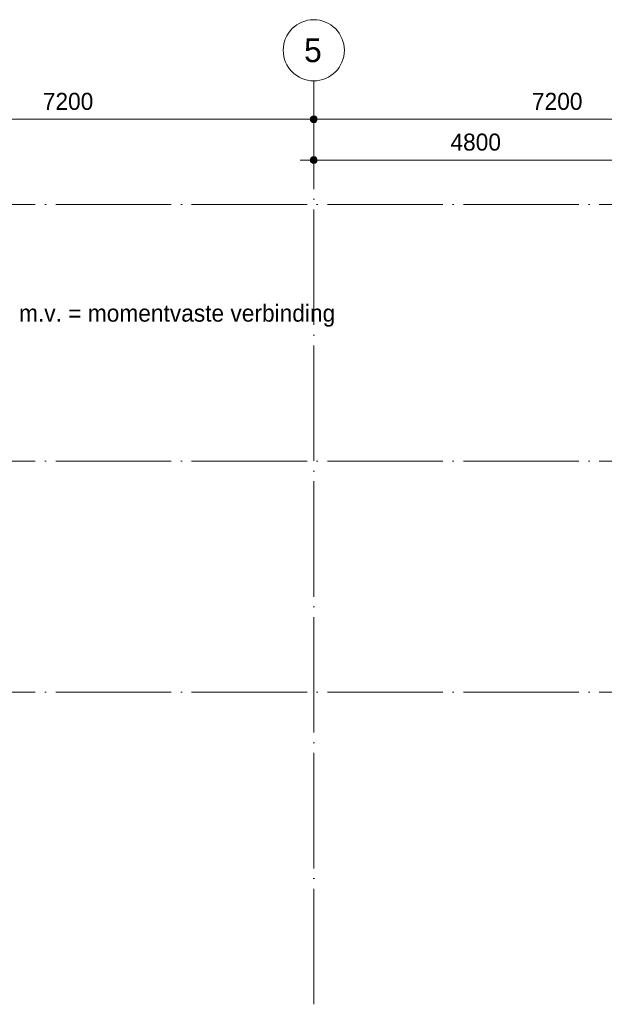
# Model space of a CAD drawing. Header units: millimetres. Extents: x 4517 to 474157, y -4632 to 9900.
# Tile 49 of 114: x 260124 to 268729, y -4594 to 9900. Entities that reach past the tile are written whole.
import ezdxf

# ---------------------------------------------------------------- set-up
doc = ezdxf.new("R2010")
doc.units = ezdxf.units.MM
doc.linetypes.add('WSP_stramienlijn', pattern=[2000, 1700, -150, 0, -150])
for name, color, linetype, lineweight in [('00_maatvoering', 8, 'Continuous', 13), ('00_maatvoering-100', 8, 'Continuous', 13), ('00_text', 7, 'Continuous', 13), ('07_stramien', 4, 'Continuous', 13), ('07_stramien - levels', 7, 'Continuous', 13)]:
    doc.layers.add(name, color=color, linetype=linetype, lineweight=lineweight)
doc.styles.add('Revittext', font='txt', dxfattribs={"height": 250})
doc.styles.add('Revittext_2', font='txt', dxfattribs={"height": 350})
doc.dimstyles.new('WSP_25_-_transparant', dxfattribs={"dimscale": 304.8, "dimtxt": 252.223969, "dimasz": 1.312336, "dimexe": 0.656168, "dimexo": 0.0625, "dimgap": 0.213255, "dimtad": 1, "dimdec": 0, "dimzin": 0, "dimdsep": 46, "dimtxsty": 'Revittext', "dimblk1": 'DOTSMALL', "dimblk2": 'DOTSMALL', "dimsah": 1, "dimcen": 0.09, "dimdle": 0.656168, "dimazin": 0, "dimtfac": 1, "dimtdec": 4, "dimtix": 1, "dimtmove": 0, "dimatfit": 3, "dimfxl": 0.656168, "dimfxlon": 1, "dimtvp": 1, "dimtolj": 1, "dimtzin": 0, "dimarcsym": 2})

# ---------------------------------------------------------------- blocks, each defined once
blk = doc.blocks.new('Grid - Stramienbol 9_0mm-3500-as E')
at = {"layer": '07_stramien'}
blk.add_circle((5000, 9450), 450, dxfattribs=at)
blk = doc.blocks.new('DIMBLOCK71-as E')
at = {"layer": '00_maatvoering-100'}
h = blk.add_hatch(color=256, dxfattribs=at)
edge = h.paths.add_edge_path()
edge.add_arc((257252, 8434), 50, 0, 360)
h = blk.add_hatch(color=256, dxfattribs=at)
edge = h.paths.add_edge_path()
edge.add_arc((264452, 8434), 50, 0, 360)
for p, q in [((257252, 8634), (257252, 8234)), ((257252, 8434), (257252, 8634)), ((264452, 8634), (264452, 8234)), ((264452, 8434), (264452, 8634)), ((257252, 8434), (264452, 8434))]:
    blk.add_line(p, q, dxfattribs=at)
for centre in [(257252, 8434), (264452, 8434)]:
    blk.add_circle(centre, 50, dxfattribs=at)
at = {"layer": '00_maatvoering-100', "color": 0, "insert": (260464, 8823), "char_height": 250, "width": 931.29, "attachment_point": 1, "line_spacing_factor": 0.931288, "style": 'Revittext'}
blk.add_mtext('7200', dxfattribs=at)
blk = doc.blocks.new('_DotSmall')
at = {"color": 0, "linetype": 'ByBlock', "const_width": 0.5}
blk.add_lwpolyline([(-0.0625, 0, 1), (0.0625, 0, 1)], format="xyb", close=True, dxfattribs=at)
blk = doc.blocks.new('DIMBLOCK72-as E')
at = {"layer": '00_maatvoering-100'}
h = blk.add_hatch(color=256, dxfattribs=at)
edge = h.paths.add_edge_path()
edge.add_arc((264452, 8434), 50, 0, 360)
h = blk.add_hatch(color=256, dxfattribs=at)
edge = h.paths.add_edge_path()
edge.add_arc((271652, 8434), 50, 0, 360)
for p, q in [((264452, 8634), (264452, 8234)), ((264452, 8434), (264452, 8634)), ((271652, 8634), (271652, 8234)), ((271652, 8434), (271652, 8634)), ((264452, 8434), (271652, 8434))]:
    blk.add_line(p, q, dxfattribs=at)
for centre in [(264452, 8434), (271652, 8434)]:
    blk.add_circle(centre, 50, dxfattribs=at)
at = {"layer": '00_maatvoering-100', "color": 0, "insert": (267664, 8823), "char_height": 250, "width": 931.29, "attachment_point": 1, "line_spacing_factor": 0.931288, "style": 'Revittext'}
blk.add_mtext('7200', dxfattribs=at)
blk = doc.blocks.new('DIMBLOCK75-as E')
at = {"layer": '00_maatvoering-100'}
h = blk.add_hatch(color=256, dxfattribs=at)
edge = h.paths.add_edge_path()
edge.add_arc((264452, 7834), 50, 0, 360)
h = blk.add_hatch(color=256, dxfattribs=at)
edge = h.paths.add_edge_path()
edge.add_arc((269252, 7834), 50, 0, 360)
for p, q in [((264452, 8034), (264452, 7634)), ((264452, 7834), (264452, 8034)), ((269252, 8034), (269252, 7634)), ((269252, 7834), (269252, 8034)), ((264252, 7834), (269252, 7834))]:
    blk.add_line(p, q, dxfattribs=at)
for centre in [(264452, 7834), (269252, 7834)]:
    blk.add_circle(centre, 50, dxfattribs=at)
at = {"layer": '00_maatvoering-100', "color": 0, "insert": (266464, 8223), "char_height": 250, "width": 931.29, "attachment_point": 1, "line_spacing_factor": 0.931288, "style": 'Revittext'}
blk.add_mtext('4800', dxfattribs=at)

msp = doc.modelspace()

# ---------------------------------------------------------------- linework, layer by layer
at = {"layer": '07_stramien', "linetype": 'WSP_stramienlijn'}
msp.add_line((264452.3, -4594.5), (264452.3, 9000), dxfattribs=at)
at = {"layer": '07_stramien - levels', "linetype": 'WSP_stramienlijn'}
for p, q in [((228652.3, 7180), (285868.6, 7180)), ((228652.3, 3400), (285868.6, 3400)), ((228652.3, 0), (285868.6, 0))]:
    msp.add_line(p, q, dxfattribs=at)

# ---------------------------------------------------------------- block references
at = {"layer": '07_stramien'}
msp.add_blockref('Grid - Stramienbol 9_0mm-3500-as E', (259452.3, 0), dxfattribs=at)

# ---------------------------------------------------------------- texts
at = {"layer": '00_text', "lineweight": 18, "insert": (260113.9, 5704.9), "char_height": 250, "width": 5900.42, "attachment_point": 1, "style": 'Revittext'}
msp.add_mtext('m.v. = momentvaste verbinding', dxfattribs=at)
at = {"layer": '07_stramien', "insert": (264309.7, 9625.6), "char_height": 350, "width": 336.709, "attachment_point": 1, "style": 'Revittext_2'}
msp.add_mtext('5', dxfattribs=at)

# ---------------------------------------------------------------- dimensions: what is measured, and where the dimension line sits
at = {"layer": '00_maatvoering'}
for base, p1, p2, override, picture, middle in [((264452.3, 8434.4), (257252.3, 8634.4), (264452.3, 8634.4), {"dimpost": '<>', "dimfxl": 7200}, 'DIMBLOCK71-as E', (260852.3, 8627.1)), ((271652.3, 8434.4), (264452.3, 8634.4), (271652.3, 8634.4), {"dimpost": '<>', "dimfxl": 7200}, 'DIMBLOCK72-as E', (268052.3, 8627.1)), ((269252.3, 7834.4), (264452.3, 8034.4), (269252.3, 8034.4), {"dimpost": '<>', "dimfxl": 4800}, 'DIMBLOCK75-as E', (266852.3, 8027.1))]:
    dim = msp.add_linear_dim(base=base, p1=p1, p2=p2, dimstyle='WSP_25_-_transparant', override=override, dxfattribs=at)
    dim.commit()
    dim.dimension.update_dxf_attribs({"geometry": picture, "text_midpoint": middle})

doc.saveas('drawing.dxf')
